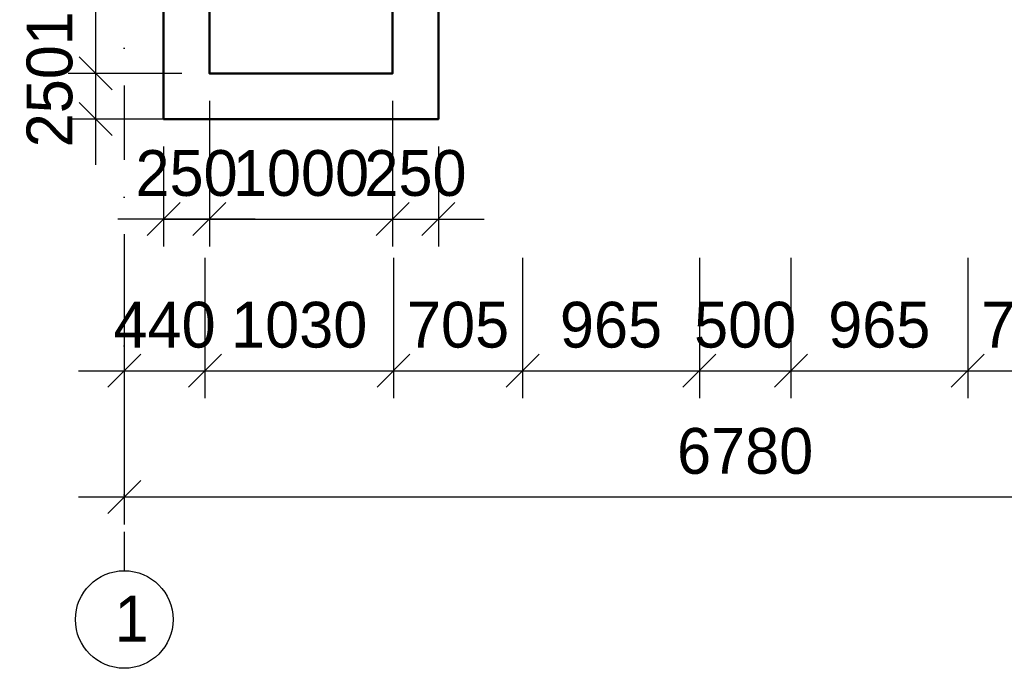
# Model space of a CAD drawing. Header units: millimetres. Extents: x 276090 to 4504742, y 101177 to 478412.
# Tile 14 of 43: x 294271 to 299647, y 204586 to 208129. Entities that reach past the tile are written whole.
import ezdxf

# ---------------------------------------------------------------- set-up
doc = ezdxf.new("R2010")
doc.units = ezdxf.units.MM
doc.header["$LTSCALE"] = 8
doc.linetypes.add('DASHDOT2', pattern=[12.7, 6.35, -3.175, 0, -3.175])
doc.dimstyles.new('ISO-25', dxfattribs={"dimtxt": 250, "dimasz": 250, "dimexe": 150, "dimexo": 300, "dimgap": 125, "dimtad": 1, "dimtxsty": 'Standard', "dimblk": 'OBLIQUE', "dimcen": 2.5, "dimdle": 250, "dimadec": 0, "dimazin": 0, "dimtfac": 1, "dimtmove": 0, "dimatfit": 3, "dimldrblk": 'OBLIQUE', "dimfxl": 1, "dimarcsym": 0})

# ---------------------------------------------------------------- blocks, each defined once
blk = doc.blocks.new('_Oblique')
at = {"color": 0, "linetype": 'ByBlock', "lineweight": -2}
blk.add_line((-0.5, -0.5), (0.5, 0.5), dxfattribs=at)
blk = doc.blocks.new('*D122')
at = {"color": 0, "linetype": 'ByBlock', "lineweight": -2, "ltscale": 8, "transparency": 16777216}
for p, q in [((295307.3, 207686), (295307.3, 206889.9)), ((296307.3, 207686), (296307.3, 206889.9)), ((295057.3, 207039.9), (296557.3, 207039.9))]:
    blk.add_line(p, q, dxfattribs=at)
at = {"layer": 'Defpoints', "color": 0, "linetype": 'ByBlock', "lineweight": -2, "ltscale": 8, "transparency": 16777216}
for p in [(295307.3, 207836), (296307.3, 207836), (296307.3, 207039.9)]:
    blk.add_point(p, dxfattribs=at)
at = {"color": 0, "linetype": 'ByBlock', "lineweight": -2, "ltscale": 8, "transparency": 16777216, "xscale": 180, "yscale": 180, "zscale": 180, "rotation": 180}
blk.add_blockref('_Oblique', (295307.3, 207039.9), dxfattribs=at)
at = {"color": 0, "linetype": 'ByBlock', "lineweight": -2, "ltscale": 8, "transparency": 16777216, "xscale": 180, "yscale": 180, "zscale": 180}
blk.add_blockref('_Oblique', (296307.3, 207039.9), dxfattribs=at)
at = {"color": 0, "linetype": 'ByBlock', "lineweight": -2, "ltscale": 8, "transparency": 16777216, "insert": (295807.3, 207289.9), "char_height": 250, "attachment_point": 5}
blk.add_mtext('1000', dxfattribs=at)
blk = doc.blocks.new('*D111')
at = {"color": 0, "linetype": 'ByBlock', "lineweight": -2, "ltscale": 8, "transparency": 16777216}
for p, q in [((294842.3, 206828.1), (294842.3, 206061.3)), ((295282.3, 206828.1), (295282.3, 206061.3)), ((294592.3, 206211.3), (295532.3, 206211.3))]:
    blk.add_line(p, q, dxfattribs=at)
at = {"layer": 'Defpoints', "color": 0, "linetype": 'ByBlock', "lineweight": -2, "ltscale": 8, "transparency": 16777216}
for p in [(294842.3, 206978.1), (295282.3, 206978.1), (295282.3, 206211.3)]:
    blk.add_point(p, dxfattribs=at)
at = {"color": 0, "linetype": 'ByBlock', "lineweight": -2, "ltscale": 8, "transparency": 16777216, "xscale": 180, "yscale": 180, "zscale": 180, "rotation": 180}
blk.add_blockref('_Oblique', (294842.3, 206211.3), dxfattribs=at)
at = {"color": 0, "linetype": 'ByBlock', "lineweight": -2, "ltscale": 8, "transparency": 16777216, "xscale": 180, "yscale": 180, "zscale": 180}
blk.add_blockref('_Oblique', (295282.3, 206211.3), dxfattribs=at)
at = {"color": 0, "linetype": 'ByBlock', "lineweight": -2, "ltscale": 8, "transparency": 16777216, "insert": (295062.3, 206461.3), "char_height": 250, "attachment_point": 5}
blk.add_mtext('440', dxfattribs=at)
blk = doc.blocks.new('*D103')
at = {"color": 0, "linetype": 'ByBlock', "lineweight": -2, "ltscale": 8, "transparency": 16777216}
for p, q in [((295282.3, 206828.1), (295282.3, 206061.3)), ((296312.3, 206828.1), (296312.3, 206061.3)), ((295032.3, 206211.3), (296562.3, 206211.3))]:
    blk.add_line(p, q, dxfattribs=at)
at = {"layer": 'Defpoints', "color": 0, "linetype": 'ByBlock', "lineweight": -2, "ltscale": 8, "transparency": 16777216}
for p in [(295282.3, 206978.1), (296312.3, 206978.1), (296312.3, 206211.3)]:
    blk.add_point(p, dxfattribs=at)
at = {"color": 0, "linetype": 'ByBlock', "lineweight": -2, "ltscale": 8, "transparency": 16777216, "xscale": 180, "yscale": 180, "zscale": 180, "rotation": 180}
blk.add_blockref('_Oblique', (295282.3, 206211.3), dxfattribs=at)
at = {"color": 0, "linetype": 'ByBlock', "lineweight": -2, "ltscale": 8, "transparency": 16777216, "xscale": 180, "yscale": 180, "zscale": 180}
blk.add_blockref('_Oblique', (296312.3, 206211.3), dxfattribs=at)
at = {"color": 0, "linetype": 'ByBlock', "lineweight": -2, "ltscale": 8, "transparency": 16777216, "insert": (295797.3, 206461.3), "char_height": 250, "attachment_point": 5}
blk.add_mtext('1030', dxfattribs=at)
blk = doc.blocks.new('*D104')
at = {"color": 0, "linetype": 'ByBlock', "lineweight": -2, "ltscale": 8, "transparency": 16777216}
for p, q in [((296312.3, 206828.1), (296312.3, 206061.3)), ((297017.3, 206828.1), (297017.3, 206061.3)), ((296062.3, 206211.3), (297267.3, 206211.3))]:
    blk.add_line(p, q, dxfattribs=at)
at = {"layer": 'Defpoints', "color": 0, "linetype": 'ByBlock', "lineweight": -2, "ltscale": 8, "transparency": 16777216}
for p in [(296312.3, 206978.1), (297017.3, 206978.1), (297017.3, 206211.3)]:
    blk.add_point(p, dxfattribs=at)
at = {"color": 0, "linetype": 'ByBlock', "lineweight": -2, "ltscale": 8, "transparency": 16777216, "xscale": 180, "yscale": 180, "zscale": 180, "rotation": 180}
blk.add_blockref('_Oblique', (296312.3, 206211.3), dxfattribs=at)
at = {"color": 0, "linetype": 'ByBlock', "lineweight": -2, "ltscale": 8, "transparency": 16777216, "xscale": 180, "yscale": 180, "zscale": 180}
blk.add_blockref('_Oblique', (297017.3, 206211.3), dxfattribs=at)
at = {"color": 0, "linetype": 'ByBlock', "lineweight": -2, "ltscale": 8, "transparency": 16777216, "insert": (296664.8, 206461.3), "char_height": 250, "attachment_point": 5}
blk.add_mtext('705', dxfattribs=at)
blk = doc.blocks.new('*D105')
at = {"color": 0, "linetype": 'ByBlock', "lineweight": -2, "ltscale": 8, "transparency": 16777216}
for p, q in [((297017.3, 206828.1), (297017.3, 206061.3)), ((297982.3, 206828.1), (297982.3, 206061.3)), ((296767.3, 206211.3), (298232.3, 206211.3))]:
    blk.add_line(p, q, dxfattribs=at)
at = {"layer": 'Defpoints', "color": 0, "linetype": 'ByBlock', "lineweight": -2, "ltscale": 8, "transparency": 16777216}
for p in [(297017.3, 206978.1), (297982.3, 206978.1), (297982.3, 206211.3)]:
    blk.add_point(p, dxfattribs=at)
at = {"color": 0, "linetype": 'ByBlock', "lineweight": -2, "ltscale": 8, "transparency": 16777216, "xscale": 180, "yscale": 180, "zscale": 180, "rotation": 180}
blk.add_blockref('_Oblique', (297017.3, 206211.3), dxfattribs=at)
at = {"color": 0, "linetype": 'ByBlock', "lineweight": -2, "ltscale": 8, "transparency": 16777216, "xscale": 180, "yscale": 180, "zscale": 180}
blk.add_blockref('_Oblique', (297982.3, 206211.3), dxfattribs=at)
at = {"color": 0, "linetype": 'ByBlock', "lineweight": -2, "ltscale": 8, "transparency": 16777216, "insert": (297499.8, 206461.3), "char_height": 250, "attachment_point": 5}
blk.add_mtext('965', dxfattribs=at)
blk = doc.blocks.new('*D106')
at = {"color": 0, "linetype": 'ByBlock', "lineweight": -2, "ltscale": 8, "transparency": 16777216}
for p, q in [((297982.3, 206828.1), (297982.3, 206061.3)), ((298482.3, 206828.1), (298482.3, 206061.3)), ((297732.3, 206211.3), (298732.3, 206211.3))]:
    blk.add_line(p, q, dxfattribs=at)
at = {"layer": 'Defpoints', "color": 0, "linetype": 'ByBlock', "lineweight": -2, "ltscale": 8, "transparency": 16777216}
for p in [(297982.3, 206978.1), (298482.3, 206978.1), (298482.3, 206211.3)]:
    blk.add_point(p, dxfattribs=at)
at = {"color": 0, "linetype": 'ByBlock', "lineweight": -2, "ltscale": 8, "transparency": 16777216, "xscale": 180, "yscale": 180, "zscale": 180, "rotation": 180}
blk.add_blockref('_Oblique', (297982.3, 206211.3), dxfattribs=at)
at = {"color": 0, "linetype": 'ByBlock', "lineweight": -2, "ltscale": 8, "transparency": 16777216, "xscale": 180, "yscale": 180, "zscale": 180}
blk.add_blockref('_Oblique', (298482.3, 206211.3), dxfattribs=at)
at = {"color": 0, "linetype": 'ByBlock', "lineweight": -2, "ltscale": 8, "transparency": 16777216, "insert": (298232.3, 206461.3), "char_height": 250, "attachment_point": 5}
blk.add_mtext('500', dxfattribs=at)
blk = doc.blocks.new('*D107')
at = {"color": 0, "linetype": 'ByBlock', "lineweight": -2, "ltscale": 8, "transparency": 16777216}
for p, q in [((298482.3, 206828.1), (298482.3, 206061.3)), ((299447.3, 206828.1), (299447.3, 206061.3)), ((298232.3, 206211.3), (299697.3, 206211.3))]:
    blk.add_line(p, q, dxfattribs=at)
at = {"layer": 'Defpoints', "color": 0, "linetype": 'ByBlock', "lineweight": -2, "ltscale": 8, "transparency": 16777216}
for p in [(298482.3, 206978.1), (299447.3, 206978.1), (299447.3, 206211.3)]:
    blk.add_point(p, dxfattribs=at)
at = {"color": 0, "linetype": 'ByBlock', "lineweight": -2, "ltscale": 8, "transparency": 16777216, "xscale": 180, "yscale": 180, "zscale": 180, "rotation": 180}
blk.add_blockref('_Oblique', (298482.3, 206211.3), dxfattribs=at)
at = {"color": 0, "linetype": 'ByBlock', "lineweight": -2, "ltscale": 8, "transparency": 16777216, "xscale": 180, "yscale": 180, "zscale": 180}
blk.add_blockref('_Oblique', (299447.3, 206211.3), dxfattribs=at)
at = {"color": 0, "linetype": 'ByBlock', "lineweight": -2, "ltscale": 8, "transparency": 16777216, "insert": (298964.8, 206461.3), "char_height": 250, "attachment_point": 5}
blk.add_mtext('965', dxfattribs=at)
blk = doc.blocks.new('*D108')
at = {"color": 0, "linetype": 'ByBlock', "lineweight": -2, "ltscale": 8, "transparency": 16777216}
for p, q in [((299447.3, 206828.1), (299447.3, 206061.3)), ((300152.3, 206828.1), (300152.3, 206061.3)), ((299197.3, 206211.3), (300402.3, 206211.3))]:
    blk.add_line(p, q, dxfattribs=at)
at = {"layer": 'Defpoints', "color": 0, "linetype": 'ByBlock', "lineweight": -2, "ltscale": 8, "transparency": 16777216}
for p in [(299447.3, 206978.1), (300152.3, 206978.1), (300152.3, 206211.3)]:
    blk.add_point(p, dxfattribs=at)
at = {"color": 0, "linetype": 'ByBlock', "lineweight": -2, "ltscale": 8, "transparency": 16777216, "xscale": 180, "yscale": 180, "zscale": 180, "rotation": 180}
blk.add_blockref('_Oblique', (299447.3, 206211.3), dxfattribs=at)
at = {"color": 0, "linetype": 'ByBlock', "lineweight": -2, "ltscale": 8, "transparency": 16777216, "xscale": 180, "yscale": 180, "zscale": 180}
blk.add_blockref('_Oblique', (300152.3, 206211.3), dxfattribs=at)
at = {"color": 0, "linetype": 'ByBlock', "lineweight": -2, "ltscale": 8, "transparency": 16777216, "insert": (299799.8, 206461.3), "char_height": 250, "attachment_point": 5}
blk.add_mtext('705', dxfattribs=at)
blk = doc.blocks.new('*D114')
at = {"color": 0, "linetype": 'ByBlock', "lineweight": -2, "ltscale": 8, "transparency": 16777216}
for p, q in [((294842.3, 206061.3), (294842.3, 205371.9)), ((301622.3, 206061.3), (301622.3, 205371.9)), ((294592.3, 205521.9), (301872.3, 205521.9))]:
    blk.add_line(p, q, dxfattribs=at)
at = {"layer": 'Defpoints', "color": 0, "linetype": 'ByBlock', "lineweight": -2, "ltscale": 8, "transparency": 16777216}
for p in [(294842.3, 206211.3), (301622.3, 206211.3), (301622.3, 205521.9)]:
    blk.add_point(p, dxfattribs=at)
at = {"color": 0, "linetype": 'ByBlock', "lineweight": -2, "ltscale": 8, "transparency": 16777216, "xscale": 180, "yscale": 180, "zscale": 180, "rotation": 180}
blk.add_blockref('_Oblique', (294842.3, 205521.9), dxfattribs=at)
at = {"color": 0, "linetype": 'ByBlock', "lineweight": -2, "ltscale": 8, "transparency": 16777216, "xscale": 180, "yscale": 180, "zscale": 180}
blk.add_blockref('_Oblique', (301622.3, 205521.9), dxfattribs=at)
at = {"color": 0, "linetype": 'ByBlock', "lineweight": -2, "ltscale": 8, "transparency": 16777216, "insert": (298232.3, 205771.9), "char_height": 250, "attachment_point": 5}
blk.add_mtext('6780', dxfattribs=at)
blk = doc.blocks.new('*D128')
at = {"color": 0, "linetype": 'ByBlock', "lineweight": -2, "ltscale": 8, "transparency": 16777216}
for p, q in [((296307.3, 207686), (296307.3, 206889.9)), ((296557.3, 207436), (296557.3, 206889.9)), ((296057.3, 207039.9), (296807.3, 207039.9))]:
    blk.add_line(p, q, dxfattribs=at)
at = {"layer": 'Defpoints', "color": 0, "linetype": 'ByBlock', "lineweight": -2, "ltscale": 8, "transparency": 16777216}
for p in [(296307.3, 207836), (296557.3, 207586), (296557.3, 207039.9)]:
    blk.add_point(p, dxfattribs=at)
at = {"color": 0, "linetype": 'ByBlock', "lineweight": -2, "ltscale": 8, "transparency": 16777216, "xscale": 180, "yscale": 180, "zscale": 180, "rotation": 180}
blk.add_blockref('_Oblique', (296307.3, 207039.9), dxfattribs=at)
at = {"color": 0, "linetype": 'ByBlock', "lineweight": -2, "ltscale": 8, "transparency": 16777216, "xscale": 180, "yscale": 180, "zscale": 180}
blk.add_blockref('_Oblique', (296557.3, 207039.9), dxfattribs=at)
at = {"color": 0, "linetype": 'ByBlock', "lineweight": -2, "ltscale": 8, "transparency": 16777216, "insert": (296432.3, 207289.9), "char_height": 250, "attachment_point": 5}
blk.add_mtext('250', dxfattribs=at)
blk = doc.blocks.new('*D129')
at = {"color": 0, "linetype": 'ByBlock', "lineweight": -2, "ltscale": 8, "transparency": 16777216}
for p, q in [((295307.3, 207686), (295307.3, 206889.9)), ((295057.3, 207436), (295057.3, 206889.9)), ((295557.3, 207039.9), (294807.3, 207039.9))]:
    blk.add_line(p, q, dxfattribs=at)
at = {"layer": 'Defpoints', "color": 0, "linetype": 'ByBlock', "lineweight": -2, "ltscale": 8, "transparency": 16777216}
for p in [(295307.3, 207836), (295057.3, 207586), (295057.3, 207039.9)]:
    blk.add_point(p, dxfattribs=at)
at = {"color": 0, "linetype": 'ByBlock', "lineweight": -2, "ltscale": 8, "transparency": 16777216, "xscale": 180, "yscale": 180, "zscale": 180, "rotation": 180}
blk.add_blockref('_Oblique', (295057.3, 207039.9), dxfattribs=at)
at = {"color": 0, "linetype": 'ByBlock', "lineweight": -2, "ltscale": 8, "transparency": 16777216, "xscale": 180, "yscale": 180, "zscale": 180}
blk.add_blockref('_Oblique', (295307.3, 207039.9), dxfattribs=at)
at = {"color": 0, "linetype": 'ByBlock', "lineweight": -2, "ltscale": 8, "transparency": 16777216, "insert": (295182.3, 207289.9), "char_height": 250, "attachment_point": 5}
blk.add_mtext('250', dxfattribs=at)
blk = doc.blocks.new('*D150')
at = {"color": 0, "linetype": 'ByBlock', "lineweight": -2, "ltscale": 8, "transparency": 16777216}
for p, q in [((294685.3, 208086), (294685.3, 207336)), ((295157.3, 207836), (294535.3, 207836)), ((295157.3, 207586), (294535.3, 207586))]:
    blk.add_line(p, q, dxfattribs=at)
at = {"layer": 'Defpoints', "color": 0, "linetype": 'ByBlock', "lineweight": -2, "ltscale": 8, "transparency": 16777216}
for p in [(295307.3, 207836), (294685.3, 207586), (295307.3, 207586)]:
    blk.add_point(p, dxfattribs=at)
at = {"color": 0, "linetype": 'ByBlock', "lineweight": -2, "ltscale": 8, "transparency": 16777216, "xscale": 180, "yscale": 180, "zscale": 180}
for p, rotation in [((294685.3, 207836), 90), ((294685.3, 207586), 270)]:
    blk.add_blockref('_Oblique', p, dxfattribs=dict(at, rotation=rotation))
at = {"color": 0, "linetype": 'ByBlock', "lineweight": -2, "ltscale": 8, "transparency": 16777216, "insert": (294435.3, 207711), "char_height": 250, "attachment_point": 5, "rotation": 90}
blk.add_mtext('250', dxfattribs=at)
blk = doc.blocks.new('*D151')
at = {"color": 0, "linetype": 'ByBlock', "lineweight": -2, "ltscale": 8, "transparency": 16777216}
for p, q in [((294685.3, 209136), (294685.3, 207586)), ((295157.3, 208886), (294535.3, 208886)), ((295157.3, 207836), (294535.3, 207836))]:
    blk.add_line(p, q, dxfattribs=at)
at = {"layer": 'Defpoints', "color": 0, "linetype": 'ByBlock', "lineweight": -2, "ltscale": 8, "transparency": 16777216}
for p in [(295307.3, 208886), (294685.3, 207836), (295307.3, 207836)]:
    blk.add_point(p, dxfattribs=at)
at = {"color": 0, "linetype": 'ByBlock', "lineweight": -2, "ltscale": 8, "transparency": 16777216, "xscale": 180, "yscale": 180, "zscale": 180}
for p, rotation in [((294685.3, 208886), 90), ((294685.3, 207836), 270)]:
    blk.add_blockref('_Oblique', p, dxfattribs=dict(at, rotation=rotation))
at = {"color": 0, "linetype": 'ByBlock', "lineweight": -2, "ltscale": 8, "transparency": 16777216, "insert": (294435.3, 208361), "char_height": 250, "attachment_point": 5, "rotation": 90}
blk.add_mtext('1050', dxfattribs=at)

msp = doc.modelspace()

# ---------------------------------------------------------------- linework, layer by layer
at = {"color": 1, "linetype": 'DASHDOT2', "lineweight": -2, "ltscale": 8}
msp.add_line((294842.337, 215085.984), (294842.337, 205119.269), dxfattribs=at)
at = {"linetype": 'ByBlock', "lineweight": 50, "ltscale": 8}
for points in [[(295057.337, 208885.984), (295057.337, 207585.984), (296557.337, 207585.984), (296557.337, 208885.984)], [(295307.337, 208885.984), (295307.337, 207835.984), (296307.337, 207835.984), (296307.337, 208885.984)]]:
    msp.add_lwpolyline(points, dxfattribs=at)
at = {"lineweight": -3}
msp.add_circle((294842.337, 204852.69), 266.58, dxfattribs=at)

# ---------------------------------------------------------------- texts
at = {"lineweight": -3, "insert": (294789.094, 204982.579), "char_height": 250, "width": 140.97526, "attachment_point": 1}
msp.add_mtext('1', dxfattribs=at)

# ---------------------------------------------------------------- dimensions: what is measured, and where the dimension line sits
at = {"color": 5, "linetype": 'ByBlock', "lineweight": -2, "ltscale": 8}
for base, p1, p2, angle, picture, middle in [((294685.28, 207835.984), (295307.337, 208885.984), (295307.337, 207835.984), 90, '*D151', (294685.28, 208360.984)), ((294685.28, 207585.984), (295307.337, 207835.984), (295307.337, 207585.984), 90, '*D150', (294685.28, 207710.984)), ((295057.337, 207039.883), (295307.337, 207835.984), (295057.337, 207585.984), 180, '*D129', (295182.337, 207039.883))]:
    dim = msp.add_linear_dim(base=base, p1=p1, p2=p2, angle=angle, dimstyle='ISO-25', override={"dimasz": 180, "dimexo": 150, "dimdec": 0, "dimtdec": 0, "dimtmove": 1, "dimfxl": 1.25}, dxfattribs=at)
    dim.commit()
    dim.dimension.update_dxf_attribs({"geometry": picture, "text_midpoint": middle, "dimtype": 160})
for base, p1, p2, picture, middle in [((296307.337, 207039.883), (295307.337, 207835.984), (296307.337, 207835.984), '*D122', (295807.337, 207289.883)), ((296312.337, 206211.282), (295282.337, 206978.102), (296312.337, 206978.102), '*D103', (295797.337, 206461.282)), ((297982.337, 206211.282), (297017.337, 206978.102), (297982.337, 206978.102), '*D105', (297499.837, 206461.282)), ((299447.337, 206211.282), (298482.337, 206978.102), (299447.337, 206978.102), '*D107', (298964.837, 206461.282))]:
    dim = msp.add_linear_dim(base=base, p1=p1, p2=p2, dimstyle='ISO-25', override={"dimasz": 180, "dimexo": 150, "dimdec": 0, "dimtdec": 0, "dimtmove": 1, "dimfxl": 1.25}, dxfattribs=at)
    dim.commit()
    dim.dimension.update_dxf_attribs({"geometry": picture, "text_midpoint": middle})
for base, p1, p2, override, picture, middle in [((296557.337, 207039.883), (296307.337, 207835.984), (296557.337, 207585.984), {"dimasz": 180, "dimexo": 150, "dimdec": 0, "dimtdec": 0, "dimtmove": 1, "dimfxl": 1.25}, '*D128', (296432.337, 207039.883)), ((295282.337, 206211.282), (294842.337, 206978.102), (295282.337, 206978.102), {"dimasz": 180, "dimexo": 150, "dimdec": 0, "dimtdec": 0, "dimfxl": 1.25}, '*D111', (295062.337, 206211.282)), ((297017.337, 206211.282), (296312.337, 206978.102), (297017.337, 206978.102), {"dimasz": 180, "dimexo": 150, "dimdec": 0, "dimtdec": 0, "dimtmove": 1, "dimfxl": 1.25}, '*D104', (296664.837, 206211.282)), ((298482.337, 206211.282), (297982.337, 206978.102), (298482.337, 206978.102), {"dimasz": 180, "dimexo": 150, "dimdec": 0, "dimtdec": 0, "dimtmove": 1, "dimfxl": 1.25}, '*D106', (298232.337, 206211.282)), ((300152.337, 206211.282), (299447.337, 206978.102), (300152.337, 206978.102), {"dimasz": 180, "dimexo": 150, "dimdec": 0, "dimtdec": 0, "dimtmove": 1, "dimfxl": 1.25}, '*D108', (299799.837, 206211.282))]:
    dim = msp.add_linear_dim(base=base, p1=p1, p2=p2, dimstyle='ISO-25', override=override, dxfattribs=at)
    dim.commit()
    dim.dimension.update_dxf_attribs({"geometry": picture, "text_midpoint": middle, "dimtype": 160})
at = {"linetype": 'ByBlock', "lineweight": -2, "ltscale": 8}
dim = msp.add_linear_dim(base=(301622.337, 205521.884), p1=(294842.337, 206211.282), p2=(301622.337, 206211.282), dimstyle='ISO-25', override={"dimasz": 180, "dimexo": 150, "dimdec": 0, "dimtdec": 0, "dimfxl": 1.25}, dxfattribs=at)
dim.commit()
dim.dimension.update_dxf_attribs({"geometry": '*D114', "text_midpoint": (298232.337, 205771.884)})

doc.saveas('drawing.dxf')
